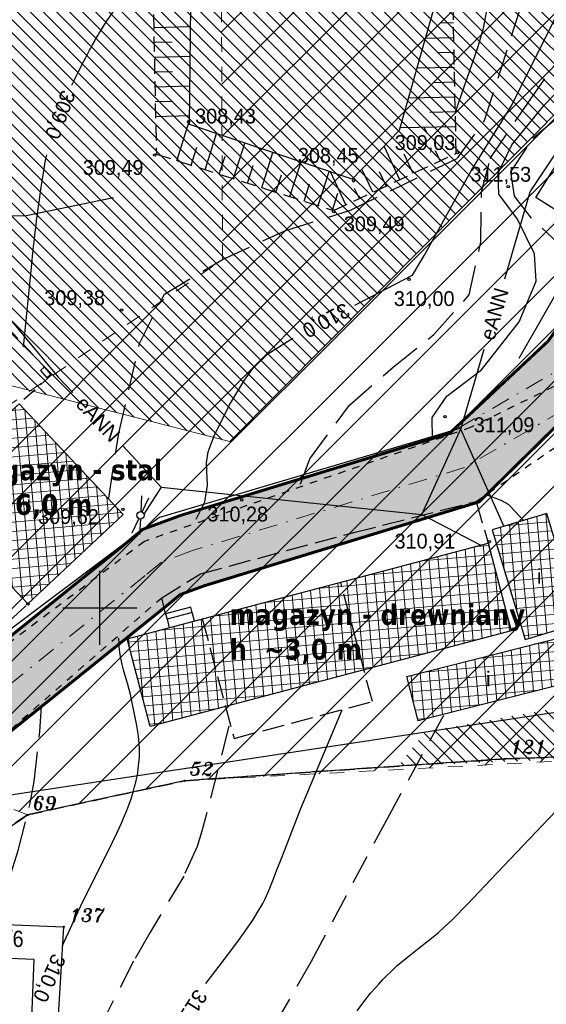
# Model space of a CAD drawing. Extents: x 4615668 to 9294084, y 5331114 to 10688993.
# Tile 45 of 181: x 4655590 to 4655625, y 5334986 to 5335053. Entities that reach past the tile are written whole.
import ezdxf
from ezdxf.enums import TextEntityAlignment as Align

# ---------------------------------------------------------------- set-up
doc = ezdxf.new("R2010")
doc.units = 0
doc.header["$MEASUREMENT"] = 0
for name, pattern in [('BUIB05', [1, 0.5, -0.5]), ('CHODNIK', [2, 1.5, -0.5]), ('DASHDOT', [25.4, 12.7, -6.35, 0, -6.35]), ('DROGA', [1, 0.5, -0.5]), ('GEN7', [13.75, 9.75, -1.5, 1, -1.5]), ('KONTUR', [1.5, 1, -0.5]), ('SKARPA1', [1.5, 1, -0.5]), ('WARSTWICA', [3, 2, -1]), ('WIATA', [1.5, 1, -0.5])]:
    doc.linetypes.add(name, pattern=pattern)
for name, color, linetype in [('11', 7, 'Continuous'), ('13', 7, 'Continuous'), ('14', 7, 'Continuous'), ('15', 7, 'Continuous'), ('16', 7, 'Continuous'), ('17', 7, 'Continuous'), ('2', 7, 'Continuous'), ('21', 7, 'Continuous'), ('22', 7, 'Continuous'), ('38', 7, 'Continuous'), ('45', 7, 'Continuous'), ('5', 7, 'Continuous'), ('50', 7, 'Continuous'), ('51', 7, 'Continuous'), ('52', 7, 'Continuous'), ('57', 7, 'Continuous'), ('60', 7, 'Continuous'), ('7', 4, 'GEN7'), ('tpsa_stolarka', 4, 'Continuous')]:
    doc.layers.add(name, color=color, linetype=linetype)
doc.layers.add('hatch', color=253, linetype='Continuous', lineweight=0)
doc.layers.add('sciany - mur', color=1, linetype='Continuous', lineweight=30)
doc.styles.add('ITALICT', font='ITALICT', dxfattribs={"height": 0.2})
doc.styles.add('tomek14', font='ISOCP.shx', dxfattribs={"height": 14})
doc.styles.add('txt', font='TXT', dxfattribs={"height": 0.2})
pattern_1 = [(95, (-11889.38753, -1756.1574), (-0.62262168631, -0.05447233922), []), (185, (-11889.38753, -1756.1574), (0.05447233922, -0.62262168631), [])]
pattern_2 = [(135, (-11889.38753, -1756.1574), (-0.44194173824, -0.44194173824), [])]

# ---------------------------------------------------------------- blocks, each defined once
blk = doc.blocks.new('203')
at = {"layer": '57', "color": 3, "linetype": 'Continuous'}
blk.add_circle((0, 0), 0.045, dxfattribs=at)
blk = doc.blocks.new('*M2222')
at = {"layer": '60', "color": 7, "linetype": 'Continuous'}
for p, q in [((250, 197.5), (250, 202.5)), ((247.5, 200), (252.5, 200))]:
    blk.add_line(p, q, dxfattribs=at)
blk = doc.blocks.new('SL')
at = {"layer": '22', "color": 1, "linetype": 'Continuous'}
for p, q in [((-1.272, 0.256), (-0.245, 0.05)), ((1.281, 0.256), (0.245, 0.048)), ((-0.246, -0.05), (-1.272, -0.255)), ((0.245, -0.048), (1.281, -0.256))]:
    blk.add_line(p, q, dxfattribs=at)
blk.add_circle((0, 0), 0.25, dxfattribs=at)
blk = doc.blocks.new('WYS')
at = {"layer": '52', "color": 67, "linetype": 'Continuous'}
blk.add_circle((0, 0), 0.08, dxfattribs=at)

msp = doc.modelspace()

# ---------------------------------------------------------------- hatches: boundary and pattern name
at = {"layer": 'hatch', "lineweight": 0, "ltscale": 20}
h = msp.add_hatch(dxfattribs=at)
h.set_pattern_fill('ANSI31', color=3, scale=5, angle=90)
h.set_pattern_definition(pattern_2)
h.paths.add_polyline_path([(4655588.854, 5335106.349), (4655610.799, 5335092.928), (4655619.826, 5335105.313), (4655679.3, 5335063.025), (4655675.327, 5335047.976), (4655665.409, 5335034.833), (4655687.601, 5335024.333), (4655665.162, 5335010.881), (4655660.44, 5335018.722), (4655662.201, 5335023.441), (4655659.892, 5335034.977), (4655638.385, 5335008.562), (4655616.894, 5335004.668), (4655615.082, 5335002.357), (4655641.603, 5335003.489), (4655662.829, 5335002.048), (4655672.968, 5335007.291), (4655703.279, 5335014.289), (4655716.801, 5335015.212), (4655741.269, 5335020.258), (4655757.915, 5335026.021), (4655726.837, 5335084.415), (4655710.028, 5335087.457), (4655682.401, 5335098.021), (4655634.828, 5335133.012), (4655626.983, 5335138.104), (4655613.086, 5335142.87)])
at = {"layer": 'hatch', "lineweight": 0}
h = msp.add_hatch(dxfattribs=at)
h.set_pattern_fill('ANSI31', color=160, scale=20)
h.set_pattern_definition([(45, (-11889.3875, -1756.1574), (-1.767766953, 1.767766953), [])])
h.paths.add_polyline_path([(4655585.345, 5335100.489), (4655609.825, 5335141.174), (4655724.52, 5335052.343), (4655757.949, 5335025.923), (4655741.269, 5335020.258), (4655716.277, 5335015.104), (4655702.906, 5335013.9), (4655672.968, 5335007.246), (4655662.829, 5335002.048), (4655641.397, 5335003.503), (4655600.675, 5335001.373), (4655590.095, 5334999.07), (4655563.772, 5335009.583), (4655603.239, 5335036.519), (4655603.01, 5335091.868)])
at = {"layer": 'hatch', "lineweight": 0, "ltscale": 40}
h = msp.add_hatch(dxfattribs=at)
h.set_pattern_fill('CONCRE', color=40)
h.set_pattern_definition([(0, (-11889.3875, -1756.1574), (1, 1), [0.125, -0.875]), (90, (-11889.3875, -1756.1574), (-1, 1), [0.125, -0.875]), (135, (-11889.2625, -1756.1574), (-0.99999999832, 6e-17), [0.1767767, -1.2374369]), (0, (-11889.2625, -1755.5949), (1, 1), [0.125, -0.875]), (45, (-11889.2, -1755.6574), (0, 0.99999999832), [0.0883883, -1.3258252]), (135, (-11889.2, -1755.6574), (-0.99999999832, 6e-17), [0.0883883, -1.3258252]), (0, (-11888.8875, -1755.3449), (1, 1), [0.1767767, -0.8232233]), (45, (-11888.8875, -1755.3449), (0, 0.99999999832), [0.125, -1.2892136]), (135, (-11888.71076, -1755.3449), (-0.99999999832, 6e-17), [0.125, -1.2892136]), (90, (-11888.7, -1755.9074), (-1, 1), [0.125, -0.875]), (45, (-11888.7, -1755.9074), (0, 0.99999999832), [0.0883883, -1.3258252]), (135, (-11888.6375, -1755.8449), (-0.99999999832, 6e-17), [0.0883883, -1.3258252]), (0, (-11889.2625, -1755.9074), (1, 1), [0.0625, -0.8375]), (0, (-11888.5125, -1755.6574), (1, 1), [0.0625, -0.8375]), (90, (-11888.825, -1755.5324), (-1, 1), [0.0625, -0.8375]), (135, (-11888.7, -1756.0949), (-0.99999999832, 6e-17), [0.0883883, -1.3258252]), (135, (-11889.1375, -1755.4074), (-0.99999999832, 6e-17), [0.0883883, -1.3258252]), (45, (-11888.9188, -1755.8293), (0, 0.99999999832), [0.0883883, -1.3258252]), (90, (-11889.0438, -1756.0324), (-1, 1), [0.015625, -0.984375]), (90, (-11888.9969, -1755.6105), (-1, 1), [0.015625, -0.984375]), (90, (-11888.5282, -1755.4387), (-1, 1), [0.015625, -0.984375]), (90, (-11888.5125, -1755.9699), (-1, 1), [0.015625, -0.984375])])
h.paths.add_polyline_path([(4655583.574, 5335000.331), (4655578.671, 5335002.815), (4655597.855, 5335018.319), (4655618.536, 5335024.795), (4655625.168, 5335031.001), (4655636.497, 5335046.589), (4655636.219, 5335051.682), (4655633.833, 5335059.547), (4655633.122, 5335061.891), (4655631.839, 5335065.478), (4655631.476, 5335066.248), (4655630.68, 5335067.931), (4655630.292, 5335068.548), (4655626.384, 5335074.762), (4655620.384, 5335079.183), (4655604.763, 5335090.419), (4655600.518, 5335093.252), (4655594.619, 5335096.629), (4655596.882, 5335101.099), (4655603.573, 5335097.227), (4655611.905, 5335091.598), (4655629.33, 5335078.807), (4655630.301, 5335077.926), (4655635.098, 5335070.297), (4655636.46, 5335067.399), (4655638.659, 5335060.861), (4655640.107, 5335056.089), (4655641.198, 5335052.494), (4655641.385, 5335044.81), (4655630.919, 5335030.41), (4655620.55, 5335020.182), (4655600.384, 5335013.922)])
at = {"layer": 'hatch', "lineweight": 0, "ltscale": 20}
h = msp.add_hatch(dxfattribs=at)
h.set_pattern_fill('ANSI31', color=3, scale=5, angle=90)
h.set_pattern_definition(pattern_2)
h.paths.add_polyline_path([(4655578.449, 5335005.688), (4655557.329, 5335013.648), (4655576.563, 5335044.139), (4655563.944, 5335054.745), (4655567.608, 5335061.638), (4655572.025, 5335072.944), (4655581.507, 5335068.145), (4655588.325, 5335079.036), (4655572.997, 5335086.838), (4655575.67, 5335095.801), (4655584.236, 5335099.106), (4655588.014, 5335098.25), (4655588.553, 5335089.414), (4655597.644, 5335084.303), (4655601.974, 5335092.283), (4655625.55, 5335073.803), (4655633.272, 5335053.993), (4655603.729, 5335024.238), (4655588.146, 5335028.228), (4655581.613, 5335020.05), (4655584.883, 5335012.203)])
at = {"layer": 'hatch', "lineweight": 0, "ltscale": 40}
h = msp.add_hatch(dxfattribs=at)
h.set_pattern_fill('ANSI37', color=0, scale=5, angle=50)
h.set_pattern_definition(pattern_1)
h.paths.add_polyline_path([(4655589.525, 5335026.783), (4655596.537, 5335019.329), (4655590.125, 5335013.297), (4655583.113, 5335020.751)])
h = msp.add_hatch(dxfattribs=at)
h.set_pattern_fill('ANSI37', color=0, scale=5, angle=50)
h.set_pattern_definition(pattern_1)
h.paths.add_polyline_path([(4655621.419, 5335018.285), (4655623.631, 5335010.89), (4655627.307, 5335011.99), (4655625.096, 5335019.385)])
h = msp.add_hatch(dxfattribs=at)
h.set_pattern_fill('ANSI37', color=0, scale=5, angle=50)
h.set_pattern_definition(pattern_1)
h.paths.add_polyline_path([(4655596.8, 5335010.931), (4655621.135, 5335017.392), (4655622.704, 5335011.482), (4655598.369, 5335005.022)])
h = msp.add_hatch(dxfattribs=at)
h.set_pattern_fill('ANSI37', color=0, scale=5, angle=50)
h.set_pattern_definition(pattern_1)
h.paths.add_polyline_path([(4655615.67, 5335008.406), (4655626.287, 5335011.104), (4655627.047, 5335008.115), (4655616.429, 5335005.417)])

# ---------------------------------------------------------------- linework, layer by layer
at = {"color": 2, "linetype": 'Continuous'}
msp.add_line((4655628.061, 5335038.357), (4655623.217, 5335029.838), dxfattribs=at)
at = {"color": 94, "linetype": 'BUIB05', "lineweight": 0, "ltscale": 2}
msp.add_lwpolyline([(4655585.345, 5335100.489), (4655609.825, 5335141.174), (4655724.52, 5335052.343), (4655757.949, 5335025.923), (4655741.269, 5335020.258), (4655716.277, 5335015.104), (4655702.906, 5335013.9), (4655672.968, 5335007.246), (4655662.829, 5335002.048), (4655641.397, 5335003.503), (4655600.675, 5335001.373), (4655590.095, 5334999.07), (4655563.772, 5335009.583), (4655603.239, 5335036.519), (4655603.01, 5335091.868)], close=True, dxfattribs=at)
at = {"lineweight": 0, "ltscale": 40}
msp.add_lwpolyline([(4655578.449, 5335005.688), (4655557.329, 5335013.648), (4655576.563, 5335044.139), (4655563.944, 5335054.745), (4655567.608, 5335061.638), (4655572.025, 5335072.944), (4655581.507, 5335068.145), (4655588.325, 5335079.036), (4655572.997, 5335086.838), (4655575.67, 5335095.801), (4655584.236, 5335099.106), (4655588.014, 5335098.25), (4655588.553, 5335089.414), (4655597.644, 5335084.303), (4655601.974, 5335092.283), (4655625.55, 5335073.803), (4655633.272, 5335053.993), (4655603.729, 5335024.238), (4655588.146, 5335028.228), (4655581.613, 5335020.05), (4655584.883, 5335012.203)], close=True, dxfattribs=at)
at = {"layer": '11', "color": 2, "linetype": 'Continuous'}
for points in [[(4655589.525, 5335026.783), (4655596.537, 5335019.329), (4655590.125, 5335013.297), (4655583.113, 5335020.751)], [(4655621.419, 5335018.285), (4655623.631, 5335010.89), (4655627.307, 5335011.99), (4655625.096, 5335019.385)], [(4655586.641, 5334989.469), (4655586.48, 5334985.526), (4655590.38, 5334985.367), (4655590.541, 5334989.31)]]:
    msp.add_lwpolyline(points, close=True, dxfattribs=at)
at = {"layer": '13', "color": 7, "linetype": 'Continuous'}
for points in [[(4655635.79, 5335048.332), (4655629.099, 5335037.703), (4655624.348, 5335040.694), (4655626.201, 5335043.638), (4655628.012, 5335042.498), (4655632.625, 5335050.152)], [(4655596.8, 5335010.931), (4655621.135, 5335017.392), (4655622.704, 5335011.482), (4655598.369, 5335005.022)], [(4655615.67, 5335008.406), (4655626.287, 5335011.104), (4655627.047, 5335008.115), (4655616.429, 5335005.417)]]:
    msp.add_lwpolyline(points, close=True, dxfattribs=at)
at = {"layer": '13', "color": 132, "linetype": 'WIATA'}
msp.add_lwpolyline([(4655583.007, 5335020.776), (4655574.871, 5335029.024), (4655583.668, 5335037.416), (4655591.721, 5335028.737), (4655589.525, 5335026.783)], close=True, dxfattribs=at)
at = {"layer": '13', "color": 132, "linetype": 'Continuous'}
msp.add_lwpolyline([(4655590.969, 5335029.032), (4655591.397, 5335028.545), (4655591.672, 5335028.788), (4655591.244, 5335029.274)], close=True, dxfattribs=at)
at = {"layer": '15', "color": 62, "linetype": 'Continuous'}
for points in [[(4655601.197, 5335012.72), (4655601.102, 5335013.079), (4655599.403, 5335012.628), (4655599.498, 5335012.269)], [(4655601.351, 5335012.139), (4655601.197, 5335012.72), (4655599.498, 5335012.269), (4655599.652, 5335011.688)]]:
    msp.add_lwpolyline(points, dxfattribs=at)
at = {"layer": '16', "color": 7, "linetype": 'CHODNIK'}
for points in [[(4655574.871, 5335029.024), (4655569.462, 5335023.448), (4655584.493, 5335008.064), (4655590.125, 5335013.297)], [(4655599.403, 5335012.628), (4655599.138, 5335013.713), (4655601.754, 5335015.326), (4655612.087, 5335018.111), (4655620.342, 5335020.205), (4655621.135, 5335017.392)], [(4655601.875, 5335012.278), (4655604.012, 5335004.229), (4655613.338, 5335006.705), (4655611.201, 5335014.754)]]:
    msp.add_lwpolyline(points, dxfattribs=at)
at = {"layer": '17', "color": 97, "linetype": 'DROGA'}
msp.add_line((4655583.716, 5335000.259), (4655599.138, 5335013.713), dxfattribs=at)
for points in [[(4655620.342, 5335020.205), (4655633.344, 5335029.137), (4655640.842, 5335045.094), (4655640.874, 5335051.414), (4655638.081, 5335060.135), (4655636.027, 5335067.178), (4655629.847, 5335077.185), (4655624.184, 5335081.711), (4655611.243, 5335091.013), (4655605.11, 5335095.557), (4655599.633, 5335098.754), (4655596.338, 5335100.728), (4655588.098, 5335104.584), (4655586.139, 5335108.198), (4655586.184, 5335109.851), (4655586.871, 5335111.595), (4655589.752, 5335117.638), (4655591.674, 5335121.953), (4655592.681, 5335125.422), (4655593.733, 5335129.507), (4655594.237, 5335132.674), (4655594.467, 5335142.205), (4655595.199, 5335144.579)], [(4655554.665, 5335057.636), (4655562.145, 5335069.651), (4655566.858, 5335077.896), (4655570.519, 5335084.001), (4655578.89, 5335096.748), (4655579.987, 5335097.437), (4655583.191, 5335099.411), (4655587.52, 5335100), (4655595.53, 5335096.925), (4655601.416, 5335093.539), (4655609.335, 5335088.353), (4655617.798, 5335082.158), (4655626.696, 5335075.746), (4655631.228, 5335068.126), (4655633.864, 5335062.026), (4655635.969, 5335054.682), (4655636.945, 5335051.505), (4655637.162, 5335045.336), (4655630.046, 5335030.159), (4655619.989, 5335025.206), (4655597.971, 5335017.507), (4655578.503, 5335002.9)]]:
    msp.add_lwpolyline(points, dxfattribs=at)
at = {"layer": '2', "color": 5, "linetype": 'Continuous'}
for p, q in [((4655641.397, 5335003.503), (4655622.286, 5335002.848)), ((4655622.286, 5335002.848), (4655600.675, 5335001.373)), ((4655600.675, 5335001.373), (4655590.095, 5334999.07)), ((4655573.357, 5334987.675), (4655590.095, 5334999.07)), ((4655584.214, 5334991.851), (4655592.541, 5334991.513)), ((4655592.067, 5334983.758), (4655592.541, 5334991.513))]:
    msp.add_line(p, q, dxfattribs=at)
at = {"layer": '21', "color": 1, "linetype": 'Continuous'}
for points in [[(4655577.498, 5335045.847), (4655579.908, 5335043.311), (4655592.158, 5335028.583), (4655593.147, 5335027.551)], [(4655622.266, 5335035.22), (4655623.983, 5335041.088), (4655625.914, 5335043.974), (4655626.628, 5335044.362), (4655626.754, 5335043.29)], [(4655616.67, 5335019.325), (4655619.318, 5335025.143), (4655620.876, 5335030.469)], [(4655588.544, 5335011.304), (4655598.945, 5335019.113), (4655619.253, 5335025.138), (4655622.188, 5335018.515)], [(4655596.533, 5335023.941), (4655599.106, 5335021.171), (4655597.945, 5335019.354)], [(4655599.106, 5335021.171), (4655616.67, 5335019.325), (4655620.659, 5335017.266)]]:
    msp.add_lwpolyline(points, dxfattribs=at)
at = {"layer": '38', "color": 97, "linetype": 'Continuous'}
for points in [[(4655583.716, 5335000.259), (4655587.433, 5335000.202), (4655625.383, 5335005.955), (4655636.418, 5335007.594), (4655657.829, 5335007.879), (4655677.787, 5335011.524), (4655686.135, 5335016.935), (4655699.337, 5335019.603), (4655707.629, 5335015.273), (4655724.926, 5335014.934), (4655744.155, 5335019.032), (4655746.363, 5335020.077), (4655759.249, 5335031.868), (4655781.041, 5335034.87), (4655808.418, 5335038.151), (4655830.385, 5335042.05), (4655859.244, 5335048.896), (4655876.161, 5335050.644), (4655888.708, 5335047.526), (4655916.355, 5335047.409), (4655948.844, 5335051.828), (4655991.751, 5335057.21), (4655991.355, 5335065.089)], [(4655581.169, 5335040.637), (4655583.962, 5335039.428), (4655589.992, 5335039.491), (4655595.896, 5335040.701)]]:
    msp.add_lwpolyline(points, dxfattribs=at)
at = {"layer": '45', "color": 219, "linetype": 'Continuous'}
msp.add_lwpolyline([(4655619.334, 5335066.639), (4655618.702, 5335057.77), (4655615.142, 5335045.216), (4655611.984, 5335041.933), (4655601.018, 5335045.619), (4655601.132, 5335055.64), (4655599.984, 5335066.582), (4655601.649, 5335070.671), (4655604.227, 5335073.537), (4655607.327, 5335073.71)], close=True, dxfattribs=at)
at = {"layer": '50', "color": 7, "linetype": 'Continuous'}
for points in [[(4655612.148, 5335033.443), (4655616.038, 5335035.461), (4655616.879, 5335036.865), (4655619.986, 5335042.488), (4655622.727, 5335046.916), (4655625.543, 5335052.564), (4655627.826, 5335057.45), (4655627.521, 5335061.162), (4655625.923, 5335064.368), (4655625.542, 5335068.032), (4655623.882, 5335071.059), (4655622.503, 5335072.197), (4655617.632, 5335074.729), (4655615.321, 5335075.909)], [(4655601.467, 5335019.006), (4655602.05, 5335020.179), (4655602.214, 5335021.279), (4655602.162, 5335022.802), (4655602.279, 5335023.538), (4655602.668, 5335024.627), (4655603.711, 5335026.713), (4655604.711, 5335028.386), (4655605.271, 5335029.16), (4655606.299, 5335030.148), (4655607.984, 5335031.22)], [(4655592.45, 5334990.267), (4655593.375, 5334992.261), (4655593.669, 5334992.884), (4655594.273, 5334994.12), (4655595.508, 5334996.583), (4655596.115, 5334997.833), (4655596.425, 5334998.509), (4655596.574, 5334998.851), (4655596.786, 5334999.37), (4655597.074, 5335000.159), (4655597.24, 5335000.69), (4655597.314, 5335000.956), (4655597.413, 5335001.358), (4655597.519, 5335001.895), (4655597.561, 5335002.165), (4655597.607, 5335002.569), (4655597.633, 5335002.974), (4655597.638, 5335003.176), (4655597.632, 5335003.582), (4655597.617, 5335003.853), (4655597.564, 5335004.397), (4655597.528, 5335004.669), (4655597.44, 5335005.214), (4655597.337, 5335005.759), (4655597.105, 5335006.84), (4655597.025, 5335007.181), (4655596.845, 5335007.857), (4655596.596, 5335008.755), (4655596.482, 5335009.207), (4655596.384, 5335009.664), (4655596.344, 5335009.894), (4655596.281, 5335010.376), (4655596.262, 5335010.617), (4655596.253, 5335010.98)]]:
    msp.add_lwpolyline(points, dxfattribs=at)
at = {"layer": '50', "color": 216, "linetype": 'Continuous'}
for points in [[(4655617.398, 5335024.388), (4655617.366, 5335025.867), (4655618.361, 5335027.31), (4655620.685, 5335029.085), (4655623.223, 5335032.319), (4655624.367, 5335035.056), (4655624.256, 5335036.906), (4655623.112, 5335039.236), (4655621.859, 5335040.924), (4655621.822, 5335042.33), (4655622.744, 5335044.253), (4655624.92, 5335046.916), (4655628.601, 5335050.746), (4655631.146, 5335053.927), (4655632.511, 5335055.703), (4655632.695, 5335056.96), (4655632.326, 5335059.698), (4655631.036, 5335064.717), (4655630.409, 5335068.552), (4655628.896, 5335071.585), (4655626.351, 5335074.692), (4655624.808, 5335076.196), (4655624.631, 5335076.327)], [(4655618.93, 5335046.471), (4655620.475, 5335050.888), (4655620.822, 5335052.118), (4655621.295, 5335054.642), (4655622.116, 5335060.015), (4655622.162, 5335060.628), (4655622.104, 5335061.859), (4655621.773, 5335063.63), (4655621.446, 5335064.786), (4655620.629, 5335067.078), (4655620.185, 5335068.11), (4655619.829, 5335068.52), (4655615.082, 5335071.963), (4655612.83, 5335073.538)], [(4655593.091, 5335048.265), (4655593.285, 5335048.675), (4655593.383, 5335048.88), (4655593.532, 5335049.186), (4655593.683, 5335049.491), (4655593.759, 5335049.643), (4655593.913, 5335049.946), (4655593.991, 5335050.098), (4655594.11, 5335050.324), (4655594.27, 5335050.624), (4655594.351, 5335050.773), (4655594.475, 5335050.997), (4655594.6, 5335051.219), (4655594.664, 5335051.329), (4655594.835, 5335051.623), (4655594.923, 5335051.769), (4655595.056, 5335051.986), (4655595.191, 5335052.202), (4655595.259, 5335052.31), (4655595.398, 5335052.523), (4655595.468, 5335052.63), (4655595.575, 5335052.788), (4655598.742, 5335057.448)], [(4655589.831, 5335030.638), (4655590.376, 5335036.2), (4655590.4, 5335036.44), (4655590.432, 5335036.76), (4655590.449, 5335036.92), (4655590.501, 5335037.399), (4655590.536, 5335037.719), (4655590.586, 5335038.145), (4655590.611, 5335038.357), (4655590.669, 5335038.836), (4655590.71, 5335039.155), (4655590.765, 5335039.58), (4655590.793, 5335039.793), (4655590.837, 5335040.111), (4655590.896, 5335040.536), (4655590.926, 5335040.748), (4655591.019, 5335041.385), (4655591.084, 5335041.809), (4655591.128, 5335042.091), (4655591.187, 5335042.468), (4655591.218, 5335042.656), (4655591.235, 5335042.758), (4655591.271, 5335042.962), (4655591.309, 5335043.165), (4655591.336, 5335043.3), (4655591.394, 5335043.569)], [(4655623.525, 5335018.913), (4655623.255, 5335019.209), (4655622.894, 5335019.604), (4655622.714, 5335019.801), (4655622.666, 5335019.851), (4655622.633, 5335019.882), (4655622.611, 5335019.902), (4655622.565, 5335019.942), (4655622.53, 5335019.97), (4655622.506, 5335019.988), (4655622.457, 5335020.024), (4655622.382, 5335020.074), (4655622.331, 5335020.106), (4655622.296, 5335020.126), (4655622.224, 5335020.166), (4655622.184, 5335020.187), (4655622.101, 5335020.227), (4655622.016, 5335020.265), (4655621.959, 5335020.29), (4655621.844, 5335020.336), (4655621.668, 5335020.403), (4655621.432, 5335020.488), (4655621.314, 5335020.53), (4655621.198, 5335020.574), (4655621.141, 5335020.596), (4655621.056, 5335020.631)], [(4655602.124, 5334987.702), (4655603.011, 5334988.877), (4655604.2, 5334990.438), (4655604.775, 5334991.233), (4655605.323, 5334992.047), (4655605.583, 5334992.464), (4655605.954, 5334993.103), (4655606.11, 5334993.403), (4655606.39, 5334994.016), (4655606.638, 5334994.641), (4655606.952, 5334995.482), (4655607.114, 5334995.9), (4655607.709, 5334997.421), (4655608.504, 5334999.448), (4655608.915, 5335000.456), (4655611.292, 5335006.164)], [(4655612.311, 5334985.865), (4655612.755, 5334986.462), (4655613.22, 5334987.041), (4655613.543, 5334987.417), (4655613.763, 5334987.664), (4655614.063, 5334987.988), (4655614.216, 5334988.147), (4655614.69, 5334988.61), (4655615.019, 5334988.906), (4655615.696, 5334989.473), (4655616.389, 5334990.022), (4655617.314, 5334990.752), (4655617.767, 5334991.126), (4655618.209, 5334991.513), (4655618.424, 5334991.713), (4655618.739, 5334992.021), (4655619.744, 5334993.054), (4655621.734, 5334995.138), (4655625.699, 5334999.325)]]:
    msp.add_lwpolyline(points, dxfattribs=at)
at = {"layer": '50', "color": 245, "linetype": 'WARSTWICA'}
for points in [[(4655628.293, 5335029.546), (4655628.121, 5335032.939), (4655627.775, 5335035.621), (4655626.24, 5335037.26), (4655624.061, 5335039.296), (4655622.922, 5335040.786), (4655622.675, 5335042.425), (4655624.157, 5335044.694), (4655627.673, 5335047.674), (4655632.426, 5335052.343), (4655634.119, 5335055.643), (4655634.006, 5335059.114), (4655633.857, 5335061.995)], [(4655608.497, 5335021.364), (4655609.116, 5335023.076), (4655611.79, 5335026.702), (4655614.761, 5335029.284), (4655617.48, 5335031.451), (4655619.857, 5335034.133), (4655620.649, 5335037.709), (4655620.698, 5335041.086), (4655621.282, 5335043.338), (4655623.807, 5335047.062), (4655627.174, 5335051.781), (4655629.7, 5335055.356)], [(4655595.564, 5335020.427), (4655596.257, 5335024.798), (4655597.644, 5335030.857), (4655599.327, 5335034.184), (4655603.239, 5335036.519), (4655607.448, 5335038.455), (4655611.855, 5335039.846), (4655619.07, 5335043.345), (4655620.902, 5335045.89), (4655623.279, 5335053.339)], [(4655581.826, 5334971.103), (4655584.308, 5334975.476), (4655584.573, 5334976.034), (4655584.895, 5334977.222), (4655585.142, 5334979.745), (4655585.313, 5334980.992), (4655587.191, 5334989.938), (4655587.88, 5334992.2), (4655588.984, 5334995.162), (4655589.471, 5334996.665), (4655590.26, 5334999.756), (4655590.543, 5335001.326), (4655590.933, 5335004.684), (4655591.046, 5335006.369)], [(4655595.02, 5334968.693), (4655598.038, 5334974.68), (4655598.351, 5334975.22), (4655599.129, 5334976.196), (4655600.972, 5334977.948), (4655601.86, 5334978.85), (4655605.348, 5334982.886), (4655606.774, 5334984.913), (4655609.237, 5334989.209), (4655614.326, 5334998.787), (4655618.149, 5335005.783)], [(4655603.663, 5335005.043), (4655601.852, 5334997.98), (4655601.528, 5334996.933), (4655600.629, 5334994.935), (4655598.343, 5334991.128), (4655597.245, 5334989.205), (4655593.49, 5334981.873), (4655592.615, 5334979.879), (4655591.21, 5334975.752), (4655591.016, 5334974.633), (4655590.832, 5334973.124), (4655590.544, 5334972.449), (4655588.125, 5334968.689)]]:
    msp.add_lwpolyline(points, dxfattribs=at)
at = {"layer": '51', "color": 3, "linetype": 'Continuous'}
for p, q in [((4655598.597, 5335052.168), (4655601.093, 5335052.221)), ((4655618.802, 5335052.47), (4655617.996, 5335052.453)), ((4655618.823, 5335051.47), (4655616.904, 5335051.429)), ((4655598.618, 5335051.168), (4655599.85, 5335051.195)), ((4655598.639, 5335050.169), (4655601.07, 5335050.22)), ((4655618.845, 5335050.47), (4655617.732, 5335050.446)), ((4655618.866, 5335049.471), (4655616.333, 5335049.416)), ((4655598.661, 5335049.169), (4655599.86, 5335049.194)), ((4655598.682, 5335048.169), (4655601.048, 5335048.219)), ((4655618.888, 5335048.471), (4655617.468, 5335048.44)), ((4655618.909, 5335047.471), (4655615.762, 5335047.404)), ((4655598.703, 5335047.169), (4655599.87, 5335047.194)), ((4655598.725, 5335046.169), (4655601.025, 5335046.219)), ((4655618.93, 5335046.471), (4655617.204, 5335046.434)), ((4655600.162, 5335043.181), (4655601.021, 5335045.881)), ((4655618.952, 5335045.471), (4655615.192, 5335045.391)), ((4655617.037, 5335045.012), (4655616.86, 5335045.391)), ((4655602.067, 5335042.574), (4655602.841, 5335045.006)), ((4655601.114, 5335042.878), (4655601.504, 5335044.101)), ((4655603.973, 5335041.968), (4655604.737, 5335044.369)), ((4655615.178, 5335041.899), (4655614.124, 5335044.158)), ((4655603.02, 5335042.271), (4655603.405, 5335043.479)), ((4655605.879, 5335041.361), (4655606.633, 5335043.732)), ((4655616.085, 5335042.322), (4655615.476, 5335043.626)), ((4655617.897, 5335043.168), (4655617.584, 5335043.84)), ((4655604.926, 5335041.665), (4655605.306, 5335042.857)), ((4655607.785, 5335040.755), (4655608.529, 5335043.094)), ((4655613.366, 5335041.054), (4655612.638, 5335042.613)), ((4655606.832, 5335041.058), (4655607.207, 5335042.235)), ((4655609.691, 5335040.148), (4655610.425, 5335042.457)), ((4655611.554, 5335040.208), (4655610.519, 5335042.425)), ((4655614.272, 5335041.477), (4655613.827, 5335042.431)), ((4655608.738, 5335040.452), (4655609.108, 5335041.614)), ((4655612.46, 5335040.631), (4655612.144, 5335041.308)), ((4655610.644, 5335039.845), (4655611.008, 5335040.992))]:
    msp.add_line(p, q, dxfattribs=at)
at = {"layer": '51', "color": 3, "linetype": 'SKARPA1'}
msp.add_lwpolyline([(4655599.984, 5335066.582), (4655598.546, 5335054.545), (4655598.779, 5335043.621), (4655610.722, 5335039.82), (4655618.99, 5335043.678), (4655618.69, 5335057.714)], dxfattribs=at)
at = {"layer": '7', "color": 245, "linetype": 'KONTUR'}
for p, q in [((4655641.397, 5335003.503), (4655622.286, 5335002.848)), ((4655622.286, 5335002.848), (4655641.397, 5335003.503)), ((4655622.286, 5335002.848), (4655600.675, 5335001.373)), ((4655600.675, 5335001.373), (4655622.286, 5335002.848)), ((4655600.675, 5335001.373), (4655590.095, 5334999.07)), ((4655590.095, 5334999.07), (4655600.675, 5335001.373)), ((4655590.095, 5334999.07), (4655573.357, 5334987.675)), ((4655573.357, 5334987.675), (4655590.095, 5334999.07))]:
    msp.add_line(p, q, dxfattribs=at)
at = {"layer": 'sciany - mur', "color": 30, "lineweight": 0, "ltscale": 40}
for points in [[(4655591.27, 5335121.059, 0.2, 0.2, 0), (4655587.076, 5335112.022, 0.2, 0.2, 0.422916), (4655590.156, 5335103.981, 0.2, 0.2, 0), (4655596.882, 5335101.099, 0.2, 0.2, 0), (4655603.336, 5335097.383, 0.2, 0.2, 0), (4655605.432, 5335096.01, 0.2, 0.2, 0), (4655611.731, 5335091.726, 0.2, 0.2, 0), (4655629.233, 5335078.895, 0.2, 0.2, 0), (4655630.301, 5335077.926, 0.2, 0.2, 0), (4655635.098, 5335070.297, 0.2, 0.2, 0), (4655636.492, 5335067.332, 0.2, 0.2, 0), (4655637.872, 5335063.456, 0.2, 0.2, 0), (4655641.198, 5335052.494, 0.2, 0.2, 0), (4655641.385, 5335044.81, 0.2, 0.2, 0), (4655630.919, 5335030.41, 0.2, 0.2, 0), (4655629.468, 5335028.978, 0.2, 0.2, 0), (4655620.55, 5335020.182, 0.2, 0.2, 0), (4655602.004, 5335014.517, 0.2, 0.2, 0), (4655600.384, 5335013.922, 0.2, 0.2, 0), (4655599.598, 5335013.271, 0.2, 0.2, 0), (4655583.603, 5335000.389, 0.2, 0.2, 0), (4655583.574, 5335000.331, 0.2, 0.2, 0)], [(4655570.92, 5335084.612, 0.2, 0.2, 0), (4655579.524, 5335097.714, 0.2, 0.2, -0.363483), (4655586.902, 5335099.935, 0.2, 0.2, 0), (4655594.619, 5335096.629, 0.2, 0.2, 0), (4655595.181, 5335096.298, 0.2, 0.2, 0), (4655600.502, 5335093.262, 0.2, 0.2, 0), (4655602.656, 5335091.851, 0.2, 0.2, 0), (4655608.846, 5335087.641, 0.2, 0.2, 0), (4655626.358, 5335074.803, 0.2, 0.2, 0), (4655630.703, 5335067.893, 0.2, 0.2, 0), (4655631.863, 5335065.426, 0.2, 0.2, 0), (4655633.122, 5335061.891, 0.2, 0.2, 0), (4655636.229, 5335051.65, 0.2, 0.2, 0), (4655636.497, 5335046.589, 0.2, 0.2, 0), (4655628.147, 5335035.1, 0.2, 0.2, 0), (4655625.168, 5335031.001, 0.2, 0.2, 0), (4655618.536, 5335024.795, 0.2, 0.2, 0), (4655600.411, 5335019.258, 0.2, 0.2, 0), (4655597.855, 5335018.319, 0.2, 0.2, 0), (4655596.435, 5335017.143, 0.2, 0.2, 0), (4655580.457, 5335004.275, 0.2, 0.2, 0), (4655578.671, 5335002.815, 0.2, 0.2, 0)]]:
    msp.add_lwpolyline(points, format="xyseb", dxfattribs=at)
at = {"layer": 'sciany - mur', "color": 30, "linetype": 'DASHDOT', "lineweight": 0, "ltscale": 0.1}
for points in [[(4655588.465, 5335101.986), (4655595.751, 5335098.864), (4655596.435, 5335098.461), (4655601.808, 5335095.395), (4655604.044, 5335093.931), (4655610.289, 5335089.683), (4655627.65, 5335076.956), (4655628.367, 5335076.305), (4655632.901, 5335069.095), (4655634.177, 5335066.379), (4655635.497, 5335062.674), (4655638.713, 5335052.072), (4655639.002, 5335045.215), (4655631.795, 5335029.863), (4655630.813, 5335029.042), (4655619.543, 5335022.488), (4655601.208, 5335016.887), (4655599.12, 5335016.121), (4655598.017, 5335015.207), (4655582.03, 5335002.332), (4655581.107, 5335001.581)], [(4655587.48, 5335099.688), (4655594.619, 5335096.629), (4655595.181, 5335096.298), (4655600.502, 5335093.262), (4655602.656, 5335091.851), (4655608.846, 5335087.641), (4655626.066, 5335075.017), (4655626.433, 5335074.684), (4655630.703, 5335067.893), (4655631.863, 5335065.426), (4655633.122, 5335061.891), (4655636.229, 5335051.65), (4655636.478, 5335045.723), (4655629.768, 5335031.427), (4655629.373, 5335031.097), (4655618.536, 5335024.795), (4655600.411, 5335019.258), (4655597.855, 5335018.319), (4655596.435, 5335017.143), (4655580.457, 5335004.275), (4655579.529, 5335003.521)]]:
    msp.add_lwpolyline(points, dxfattribs=at)

# ---------------------------------------------------------------- block references
at = {"layer": '22', "color": 1, "linetype": 'Continuous', "xscale": 0.9999985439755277, "yscale": 0.9999985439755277, "rotation": 75.68608593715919}
msp.add_blockref('SL', (4655597.711, 5335019.267), dxfattribs=at)
at = {"layer": '52', "color": 67, "linetype": 'Continuous'}
for p in [(4655600.958, 5335045.804), (4655598.665, 5335043.562), (4655619.067, 5335043.725), (4655612.071, 5335041.823), (4655622.492, 5335041.438), (4655610.736, 5335039.754), (4655615.817, 5335035.19), (4655596.438, 5335033.108), (4655618.225, 5335025.913), (4655604.535, 5335020.308), (4655596.521, 5335019.679), (4655621.226, 5335017.485), (4655590.116, 5335013.294)]:
    msp.add_blockref('WYS', p, dxfattribs=at)
at = {"layer": '57', "color": 3, "linetype": 'Continuous'}
for p in [(4655622.286, 5335002.848), (4655600.675, 5335001.373), (4655590.095, 5334999.07), (4655592.541, 5334991.513)]:
    msp.add_blockref('203', p, dxfattribs=at)
at = {"layer": '60', "color": 7, "linetype": 'Continuous'}
msp.add_blockref('*M2222', (4655344.967, 5334813.025), dxfattribs=at)

# ---------------------------------------------------------------- texts
at = {"layer": '14', "color": 7, "linetype": 'Continuous', "style": 'txt'}
for p in [(4655590.186, 5335020.094), (4655624.579, 5335015.176), (4655608.126, 5335009.974), (4655621.154, 5335008.257)]:
    msp.add_text('i', height=1, dxfattribs=at).set_placement(p, align=Align.MIDDLE)
at = {"layer": '21', "color": 1, "linetype": 'Continuous', "style": 'txt'}
for rotation, p in [(73.6922, (4655621.57, 5335032.845)), (312.88565, (4655594.849, 5335025.755))]:
    msp.add_text('eANN', height=1, rotation=rotation, dxfattribs=at).set_placement(p, align=Align.MIDDLE)
at = {"layer": '5', "color": 6, "linetype": 'Continuous', "style": 'txt', "width": 0.909091}
msp.add_text('3/6', height=1.1, dxfattribs=at).set_placement((4655587.972, 5334990.161))
at = {"layer": '50', "color": 6, "linetype": 'Continuous', "style": 'txt'}
for s, rotation, p in [('309,0', 249.68111, (4655592.219, 5335046.305)), ('310,0', 208.18512, (4655610.185, 5335032.479)), ('310,0', 245.89013, (4655591.492, 5334988.092)), ('311,0', 237.77748, (4655600.898, 5334985.761))]:
    msp.add_text(s, height=1, rotation=rotation, dxfattribs=at).set_placement(p, align=Align.MIDDLE)
at = {"layer": '52', "color": 67, "linetype": 'Continuous', "style": 'txt'}
for s, p in [('308,43', (4655601.393, 5335045.687)), ('309,03', (4655614.842, 5335043.902)), ('308,45', (4655608.319, 5335043.038)), ('309,49', (4655593.819, 5335042.223)), ('311,53', (4655619.951, 5335041.764)), ('309,49', (4655611.415, 5335038.42)), ('309,38', (4655591.222, 5335033.44)), ('310,00', (4655614.783, 5335033.383)), ('311,09', (4655620.17, 5335024.875)), ('309,62', (4655590.809, 5335018.683)), ('310,28', (4655602.217, 5335018.855)), ('310,91', (4655614.831, 5335017.028))]:
    msp.add_text(s, height=1, dxfattribs=at).set_placement(p)
at = {"layer": '57', "color": 3, "linetype": 'Continuous', "style": 'ITALICT'}
for s, p in [('121', (4655622.636, 5335003.198)), ('52', (4655601.025, 5335001.723)), ('69', (4655590.445, 5334999.42)), ('137', (4655592.891, 5334991.863))]:
    msp.add_text(s, height=0.9, dxfattribs=at).set_placement(p)
at = {"layer": 'tpsa_stolarka', "color": 0, "ltscale": 2.5, "width": 28.14975, "attachment_point": 1, "style": 'tomek14'}
for s, insert, char_height in [('{\\fTahoma|b1|i0|c238|p34;magazyn - stal \\Ph  ~6,0 m }', (4655585.538, 5335023.032), 1.4), ('{\\fTahoma|b1|i0|c238|p34;\\H1.296296x;magazyn - drewniany \\Ph  ~3,0 m\\fTahoma|b0|i0|c238|p34;\\H0.771429x; }', (4655603.708, 5335013.277), 1.08)]:
    msp.add_mtext(s, dxfattribs=dict(at, insert=insert, char_height=char_height))

doc.saveas('drawing.dxf')
